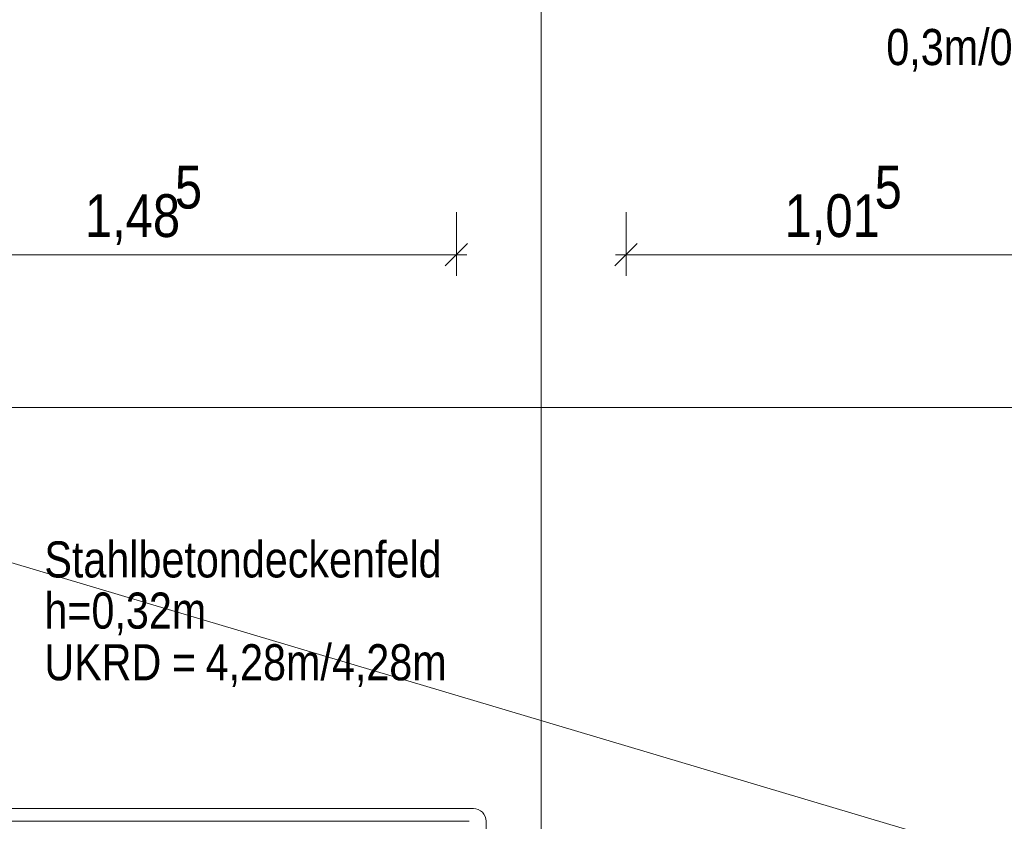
# Model space of a CAD drawing. Extents: x -720 to 300, y 62 to 1162.
# Tile 84 of 143: x -175 to -129, y 815 to 853. Entities that reach past the tile are written whole.
import ezdxf
from ezdxf.lldxf.tags import DXFTag

# ---------------------------------------------------------------- set-up
doc = ezdxf.new("R2010")
doc.units = 0
doc.layers.get('0').update_dxf_attribs({"lineweight": 13})
for name, color, linetype, lineweight, true_color in [('30 -35 Decken- 11 Durchbruch', 5, 'Continuous', 15, 0x0000ff), ('30 -35 Decken- 2.1 Treppen Innen 2D', 7, 'Continuous', 9, 0x599559), ('70 -72 Beschriftung- 1 Beschriftung allgemein', 7, 'Continuous', 9, 0xff6633), ('70 -76 Bemaßung- 2 Allgemein', 9, 'Continuous', 5, 0x808080)]:
    doc.layers.add(name, color=color, linetype=linetype, lineweight=lineweight, true_color=true_color)
doc.layers.add('70 -71 Achsen- 1 Gebäudeachsen', color=7, linetype='STRICHPUNKT2-A06G94018I', lineweight=18)
doc.styles.get("Standard").update_dxf_attribs({"font": 'ARIALN.TTF'})
tags = doc.linetypes.add('fein_strichliert-A06G94028I', pattern=[4, 1, -2, 1]).pattern_tags.tags
tags[8:9] = [DXFTag(74, 4), DXFTag(75, 0), DXFTag(340, '0'), DXFTag(46, 0.0), DXFTag(50, 0.0), DXFTag(44, 0.0), DXFTag(45, 0.0)]
tags[6:7] = [DXFTag(74, 4), DXFTag(75, 0), DXFTag(340, '0'), DXFTag(46, 0.0), DXFTag(50, 0.0), DXFTag(44, 0.0), DXFTag(45, 0.0)]
tags[4:5] = [DXFTag(74, 4), DXFTag(75, 0), DXFTag(340, '0'), DXFTag(46, 0.0), DXFTag(50, 0.0), DXFTag(44, 0.0), DXFTag(45, 0.0)]
tags = doc.linetypes.add('STRICHPUNKT2-A06G94018I', pattern=[12.7, 6.35, -3.175, 0, -3.175]).pattern_tags.tags
tags[10:11] = [DXFTag(74, 4), DXFTag(75, 0), DXFTag(340, '0'), DXFTag(46, 0.0), DXFTag(50, 0.0), DXFTag(44, 0.0), DXFTag(45, 0.0)]
tags[8:9] = [DXFTag(74, 4), DXFTag(75, 0), DXFTag(340, '0'), DXFTag(46, 0.0), DXFTag(50, 0.0), DXFTag(44, 0.0), DXFTag(45, 0.0)]
tags[6:7] = [DXFTag(74, 4), DXFTag(75, 0), DXFTag(340, '0'), DXFTag(46, 0.0), DXFTag(50, 0.0), DXFTag(44, 0.0), DXFTag(45, 0.0)]
tags[4:5] = [DXFTag(74, 4), DXFTag(75, 0), DXFTag(340, '0'), DXFTag(46, 0.0), DXFTag(50, 0.0), DXFTag(44, 0.0), DXFTag(45, 0.0)]

# ---------------------------------------------------------------- blocks, each defined once
blk = doc.blocks.new('Referenz-A06G94038I')
at = {"layer": '30 -35 Decken- 2.1 Treppen Innen 2D', "color": 0, "linetype": 'fein_strichliert-A06G94028I', "lineweight": -2, "ltscale": 0.13}
for p, q in [((-153.557, 816.012), (-299.157, 816.012)), ((-298.957, 815.412), (-153.757, 815.412)), ((-152.957, 810.512), (-152.957, 815.412))]:
    blk.add_line(p, q, dxfattribs=at)
blk.add_ellipse((-153.557, 815.412), major_axis=(0.6, 0), ratio=1, start_param=0, end_param=1.570796, dxfattribs=at)
at = {"layer": '70 -71 Achsen- 1 Gebäudeachsen', "color": 0, "linetype": 'STRICHPUNKT2-A06G94018I', "lineweight": -2, "ltscale": 0.13}
for p, q in [((-150.357, 1084.852), (-150.357, 85.412)), ((-682.362, 834.912), (76.456, 834.912))]:
    blk.add_line(p, q, dxfattribs=at)
at = {"layer": '70 -72 Beschriftung- 1 Beschriftung allgemein', "color": 0, "linetype": 'fein_strichliert-A06G94028I', "lineweight": -2, "ltscale": 0.13}
blk.add_line((-302.357, 865.412), (1.643, 774.912), dxfattribs=at)
at = {"layer": '70 -76 Bemaßung- 2 Allgemein', "color": 0, "linetype": 'Continuous', "lineweight": -2, "ltscale": 0.13}
for p, q in [((-154.357, 844.115), (-154.357, 841.115)), ((-146.357, 844.115), (-146.357, 841.115)), ((-153.827, 842.646), (-154.888, 841.585)), ((-146.888, 841.585), (-145.827, 842.646)), ((-155.418, 842.115), (-182.997, 842.115)), ((-153.857, 842.115), (-155.418, 842.115)), ((-146.857, 842.115), (-145.297, 842.115)), ((-127.118, 842.115), (-145.297, 842.115))]:
    blk.add_line(p, q, dxfattribs=at)
at = {"layer": '30 -35 Decken- 11 Durchbruch', "color": 0, "linetype": 'Continuous', "lineweight": -2, "ltscale": 0.13, "insert": (-134.082, 852.755), "char_height": 1.7, "attachment_point": 1}
blk.add_mtext('{\\fArial Narrow;0,3m/0,15m}', dxfattribs=at)
at = {"layer": '70 -72 Beschriftung- 1 Beschriftung allgemein', "color": 0, "linetype": 'Continuous', "lineweight": -2, "ltscale": 0.13, "char_height": 1.7, "attachment_point": 1}
for s, insert in [('{\\fArial Narrow;Stahlbetondeckenfeld}', (-173.788, 828.605)), ('{\\fArial Narrow;h=0,32m}', (-173.788, 826.193)), ('{\\fArial Narrow;UKRD}', (-173.788, 823.758)), ('{\\fArial Narrow;4,28m/4,28m}', (-166.183, 823.758)), ('{\\fArial Narrow;=}', (-167.777, 823.758))]:
    blk.add_mtext(s, dxfattribs=dict(at, insert=insert))
at = {"layer": '70 -76 Bemaßung- 2 Allgemein', "color": 0, "linetype": 'Continuous', "lineweight": -2, "ltscale": 0.13, "char_height": 2.01377, "attachment_point": 1}
for s, insert in [('{\\fArial Narrow;5}', (-167.632, 846.308)), ('{\\fArial Narrow;5}', (-134.632, 846.308)), ('{\\fArial Narrow;1,48}', (-171.877, 844.966)), ('{\\fArial Narrow;1,01}', (-138.877, 844.966))]:
    blk.add_mtext(s, dxfattribs=dict(at, insert=insert))

msp = doc.modelspace()

# ---------------------------------------------------------------- block references
at = {"color": 8, "lineweight": 13, "ltscale": 0.13, "true_color": 0x808080}
msp.add_blockref('Referenz-A06G94038I', (0, 0), dxfattribs=at)

doc.saveas('drawing.dxf')
